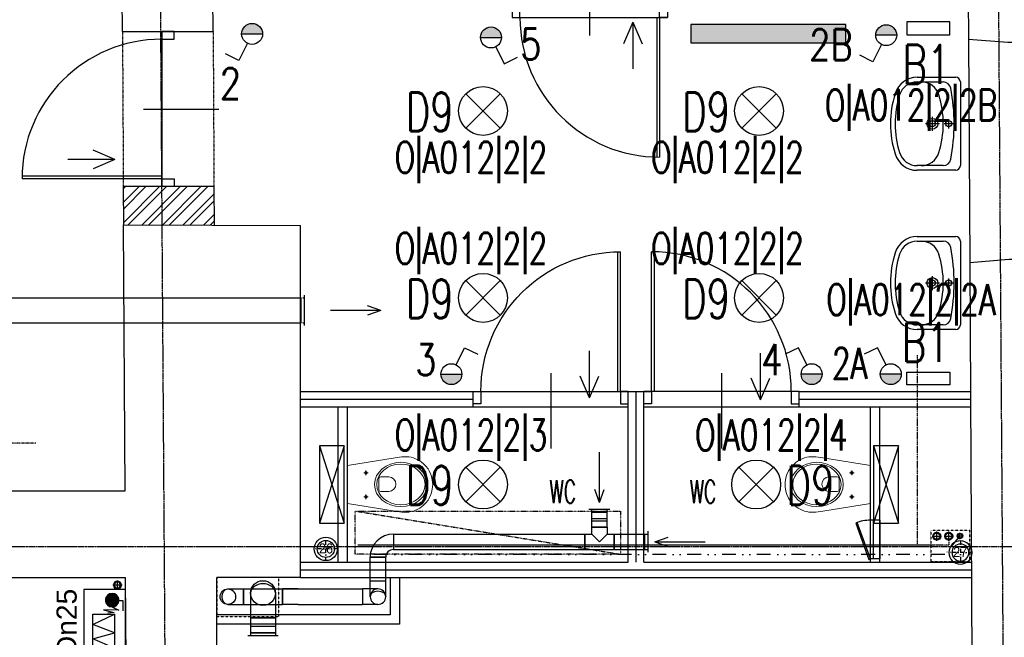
# Model space of a CAD drawing. Header units: inches. Extents: x -281236 to -70395, y 38777 to 102341.
# Tile 56 of 244: x -139263 to -138628, y 43633 to 44031. Entities that reach past the tile are written whole.
import ezdxf
from ezdxf.enums import TextEntityAlignment as Align

# ---------------------------------------------------------------- set-up
doc = ezdxf.new("R2010")
doc.units = ezdxf.units.IN
doc.header["$MEASUREMENT"] = 0
for name, pattern in [('00-inst$0$DASHDOT', [1, 0.5, -0.25, 0, -0.25]), ('CENTER', [2, 1.25, -0.25, 0.25, -0.25]), ('DASHDOT', [1, 0.5, -0.25, 0, -0.25]), ('DASHED', [0.75, 0.5, -0.25]), ('DASHED2', [0.375, 0.25, -0.125]), ('DIVIDE', [31.75, 12.7, -6.35, 0, -6.35, 0, -6.35])]:
    doc.linetypes.add(name, pattern=pattern)
doc.layers.get('0').update_dxf_attribs({"color": 101})
for name, color, linetype in [('Drz---drzwi', 5, 'Continuous'), ('E-90', 6, 'Continuous'), ('E-OPIS-POM', 6, 'Continuous'), ('E35', 6, 'Continuous'), ('Ins-kan', 54, 'Continuous'), ('Ins-went', 141, 'Continuous'), ('Ins-went-opis', 141, 'Continuous'), ('Ins-wod', 152, 'Continuous'), ('Mpoż-rury', 121, 'Continuous'), ('Mppoż-piony-hydranty', 121, 'Continuous'), ('Mw-cr-rury', 160, 'DIVIDE'), ('Mw-wc-rury', 160, 'DASHDOT'), ('Okn---okna', 5, 'Continuous'), ('Opis-spadki', 61, 'Continuous'), ('Os-osie glowne', 8, 'CENTER'), ('piony_K_nr', 240, 'Continuous'), ('Sc-cegla pelna', 32, 'Continuous'), ('Sc-cegla pelna-hatch', 8, 'Continuous'), ('Sc-gazobeton', 45, 'Continuous'), ('Sc-gk', 120, 'Continuous'), ('Sc-gk-hatch', 8, 'Continuous'), ('Sc-nad', 5, 'DASHED2'), ('Sc-nadproza kon', 5, 'DASHED2'), ('stelaż_wc', 64, 'Continuous'), ('Suf-widok', 8, 'Continuous'), ('W-otwor-strop', 126, 'Continuous'), ('Wyp-grzejniki', 56, 'Continuous'), ('Wyp-meble', 155, 'Continuous'), ('Wyp-sanitar', 131, 'Continuous')]:
    doc.layers.add(name, color=color, linetype=linetype)
doc.styles.add('dwg_opis podstawowy', font='romans.shx', dxfattribs={"width": 0.9})
doc.styles.add('ROMANS', font='romans', dxfattribs={"width": 0.85})
doc.styles.add('TYTUL2', font='ARIAL.TTF')
doc.linetypes.add('BATTING', pattern='A,0.0001,-0.1,[134,ltypeshp.shx,S=0.1,R=0,X=-0.1,Y=0],-0.2,[134,ltypeshp.shx,S=0.1,R=180,X=0.1,Y=0],-0.1', length=0.4001)

# ---------------------------------------------------------------- blocks, each defined once
blk = doc.blocks.new('_0630_DRZWI_90')
at = {"ltscale": 7}
for p, q in [((5, 8), (5, 98)), ((6.8, 8), (6.8, 97.98))]:
    blk.add_line(p, q, dxfattribs=at)
at = {"ltscale": 25}
for p, q in [((50, 19.7), (50, -28.9)), ((5, 8), (0, 8)), ((0, 8), (5, 8)), ((0, 0), (0, 8)), ((95, 8), (5, 8)), ((5, 8), (5, 0)), ((95, 8), (95, 0)), ((100, 8), (95, 8)), ((100, 0), (100, 8)), ((5, 0), (0, 0)), ((5, 0), (0, 0)), ((95, 0), (100, 0)), ((95, 0), (100, 0))]:
    blk.add_line(p, q, dxfattribs=at)
at = {"ltscale": 7}
blk.add_arc((5, 8), 90, 0, 90, dxfattribs=at)
blk = doc.blocks.new('umywalka_60x45')
at = {"ltscale": 25}
for p, q in [((-27, 0), (27, 0)), ((-30, -27.72), (-30, -3)), ((0, -4.5), (0, -10.5)), ((30, -3), (30, -27.72)), ((-27, -27.72), (-27, -11.03)), ((3, -7.5), (-3, -7.5)), ((27, -11.03), (27, -27.72)), ((4.5, -18), (-4.5, -18)), ((0, -13.5), (0, -22.5))]:
    blk.add_line(p, q, dxfattribs=at)
for centre, radius in [((0, -7.5), 2), ((0, -18), 3.5), ((0, -18), 2)]:
    blk.add_circle(centre, radius, dxfattribs=at)
for centre, radius, start, end in [((27, -3), 3, 0, 90), ((-27, -3), 3, 90, 180), ((-22, -11.03), 5, 100.52627, 180), ((0, -129.43), 125.43, 79.47373, 100.52627), ((22, -11.03), 5, 0, 79.47373), ((0, -73.4), 62.4, 72.6871, 107.3129), ((-15, -25.28), 12, 107.3129, 180), ((15, -25.28), 12, 0, 72.6871), ((-15, -27.72), 15, 180, 252.6871), ((-15, -27.72), 12, 180, 252.6871), ((15, -27.72), 12, 287.3129, 0), ((15, -27.72), 15, 287.3129, 0), ((0, 20.4), 65.4, 252.6871, 287.3129), ((0, 20.4), 62.4, 252.6871, 287.3129)]:
    blk.add_arc(centre, radius, start, end, dxfattribs=at)
blk = doc.blocks.new('pion')
at = {"layer": 'Mpoż-rury', "color": 8}
for p, q in [((61201.15, 11076.35), (61207.15, 11076.35)), ((61204.15, 11079.35), (61204.15, 11073.35))]:
    blk.add_line(p, q, dxfattribs=at)
blk.add_circle((61204.13, 11076.35), 2.55, dxfattribs=at)
at = {"layer": 'Mpoż-rury'}
blk.add_circle((61204.15, 11076.35), 2, dxfattribs=at)
blk = doc.blocks.new('_gslkflhklgj')
at = {"linetype": '00-inst$0$DASHDOT', "ltscale": 5}
for p, q in [((0, -7.5), (0, 7.5)), ((7.5, 0), (-7.5, 0))]:
    blk.add_line(p, q, dxfattribs=at)
for radius in [7.5, 5.5]:
    blk.add_circle((0, 0), radius)
blk = doc.blocks.new('HP25')
at = {"layer": 'Mppoż-piony-hydranty'}
for p, q in [((-1492.3, 1506.02), (-1492.3, 1533.02)), ((-1492.3, 1533.02), (-1418.3, 1533.02)), ((-1418.3, 1533.02), (-1418.3, 1506.02)), ((-1469.71, 1527.1), (-1476.32, 1513.24)), ((-1427.42, 1527.1), (-1476.32, 1527.1)), ((-1476.32, 1527.1), (-1476.32, 1513.24)), ((-1464.43, 1513.24), (-1469.71, 1527.1)), ((-1460.46, 1527.1), (-1464.43, 1513.24)), ((-1454.51, 1513.24), (-1460.46, 1527.1)), ((-1451.54, 1527.1), (-1454.51, 1513.24)), ((-1445.92, 1513.24), (-1451.54, 1527.1)), ((-1441.63, 1527.1), (-1445.92, 1513.24)), ((-1437, 1513.24), (-1441.63, 1527.1)), ((-1432.04, 1527.1), (-1437, 1513.24)), ((-1427.42, 1513.24), (-1432.04, 1527.1)), ((-1427.42, 1513.24), (-1427.42, 1527.1)), ((-1489.47, 1516.33), (-1483.8, 1510.66)), ((-1489.39, 1516.53), (-1483.6, 1510.74)), ((-1489.29, 1516.72), (-1483.41, 1510.84)), ((-1489.19, 1516.9), (-1483.23, 1510.94)), ((-1489.08, 1517.08), (-1483.05, 1511.04)), ((-1488.97, 1517.24), (-1482.88, 1511.16)), ((-1488.85, 1517.41), (-1482.72, 1511.28)), ((-1488.72, 1517.56), (-1482.57, 1511.41)), ((-1488.59, 1517.71), (-1482.42, 1511.54)), ((-1488.45, 1517.85), (-1482.28, 1511.68)), ((-1488.3, 1517.99), (-1482.14, 1511.83)), ((-1488.14, 1518.12), (-1482.01, 1511.99)), ((-1487.98, 1518.24), (-1481.89, 1512.15)), ((-1487.82, 1518.35), (-1481.78, 1512.31)), ((-1487.64, 1518.46), (-1481.67, 1512.49)), ((-1487.46, 1518.56), (-1481.57, 1512.67)), ((-1487.27, 1518.66), (-1481.47, 1512.86)), ((-1487.08, 1518.74), (-1481.39, 1513.05)), ((-1486.87, 1518.82), (-1481.31, 1513.26)), ((-1486.66, 1518.89), (-1481.24, 1513.47)), ((-1486.43, 1518.95), (-1481.18, 1513.7)), ((-1486.2, 1519), (-1481.13, 1513.93)), ((-1485.95, 1519.04), (-1481.09, 1514.18)), ((-1485.69, 1519.06), (-1481.07, 1514.43)), ((-1485.42, 1519.07), (-1481.06, 1514.71)), ((-1485.13, 1519.06), (-1481.07, 1515)), ((-1484.81, 1519.03), (-1481.1, 1515.32)), ((-1484.47, 1518.96), (-1481.17, 1515.66)), ((-1484.08, 1518.86), (-1481.27, 1516.05)), ((-1483.61, 1518.68), (-1481.45, 1516.52)), ((-1482.97, 1518.31), (-1481.82, 1517.16)), ((-1479.08, 1520.38), (-1477.49, 1513.39)), ((-1478.95, 1510.35), (-1479.08, 1520.38)), ((-1477.49, 1513.39), (-1476.96, 1517.48)), ((-1489.78, 1514.94), (-1485.19, 1510.35)), ((-1489.78, 1514.66), (-1485.46, 1510.35)), ((-1489.77, 1514.37), (-1485.76, 1510.36)), ((-1489.76, 1515.2), (-1484.93, 1510.37)), ((-1489.73, 1514.05), (-1486.08, 1510.39)), ((-1489.72, 1515.45), (-1484.68, 1510.41)), ((-1489.67, 1515.68), (-1484.44, 1510.46)), ((-1489.67, 1513.7), (-1486.43, 1510.46)), ((-1489.62, 1515.91), (-1484.22, 1510.51)), ((-1489.55, 1516.12), (-1484, 1510.58)), ((-1489.55, 1513.3), (-1486.83, 1510.58)), ((-1489.36, 1512.82), (-1487.31, 1510.77)), ((-1488.93, 1512.11), (-1488.02, 1511.2)), ((-1485.29, 1510.48), (-1485.29, 1507.71)), ((-1480.93, 1514.44), (-1478.95, 1510.35)), ((-1476.32, 1513.24), (-1427.42, 1513.24)), ((-1418.3, 1506.02), (-1492.3, 1506.02)), ((-1485.29, 1507.71), (-1478.55, 1507.71))]:
    blk.add_line(p, q, dxfattribs=at)
blk.add_circle((-1485.42, 1514.71), 4.36, dxfattribs=at)
blk = doc.blocks.new('_KOLO_WC_PODWIESZONE')
at = {"lineweight": 0}
for p, q in [((-12.21, 0), (-17.15, -30.7)), ((-12.21, 0), (12.21, 0)), ((12.21, 0), (17.15, -30.7)), ((-8.01, -11.98), (-9.42, -11.98)), ((-8.01, -11.98), (-8.01, -10.54)), ((-8.01, -11.98), (-6.53, -11.98)), ((-8.01, -11.98), (-8.01, -13.41)), ((7.49, -11.98), (6.08, -11.98)), ((7.49, -11.98), (7.49, -10.54)), ((7.49, -11.98), (8.97, -11.98)), ((7.49, -11.98), (7.49, -13.41)), ((-4.44, -21.51), (-4.44, -26.77)), ((-3.5, -20.21), (4, -20.21)), ((4.94, -21.51), (4.94, -26.77)), ((-17.15, -30.7), (-17.82, -35.14)), ((17.15, -30.7), (17.82, -35.14)), ((-17.82, -35.14), (-17.77, -39.69)), ((17.82, -35.14), (17.77, -39.69)), ((-17.77, -39.69), (-17.51, -41.08)), ((-17.51, -41.08), (-17.12, -42.53)), ((-17.12, -42.53), (-16.6, -43.93)), ((-16.6, -43.93), (-15.97, -45.29)), ((16.6, -43.93), (15.97, -45.29)), ((17.12, -42.53), (16.6, -43.93)), ((17.51, -41.08), (17.12, -42.53)), ((17.77, -39.69), (17.51, -41.08)), ((-15.97, -45.29), (-15.22, -46.59)), ((-15.22, -46.59), (-14.37, -47.83)), ((-14.37, -47.83), (-13.41, -48.99)), ((-13.41, -48.99), (-11.77, -50.6)), ((-11.77, -50.6), (-10, -51.94)), ((11.77, -50.6), (10, -51.94)), ((13.41, -48.99), (11.77, -50.6)), ((14.37, -47.83), (13.41, -48.99)), ((15.22, -46.59), (14.37, -47.83)), ((15.97, -45.29), (15.22, -46.59)), ((-10, -51.94), (-8.71, -52.72)), ((-8.71, -52.72), (-6.54, -53.77)), ((-6.54, -53.77), (-5.07, -54.25)), ((-5.07, -54.25), (-3.02, -54.72)), ((-3.02, -54.72), (-1.52, -54.92)), ((-1.52, -54.92), (0, -55)), ((1.52, -54.92), (0, -55)), ((3.02, -54.72), (1.52, -54.92)), ((5.07, -54.25), (3.02, -54.72)), ((6.54, -53.77), (5.07, -54.25)), ((8.71, -52.72), (6.54, -53.77)), ((10, -51.94), (8.71, -52.72))]:
    blk.add_line(p, q, dxfattribs=at)
for centre, radius, start, end in [((-3.24, -21.39), 1.2, 102.23395, 185.88986), ((3.75, -21.39), 1.2, 354.11014, 77.76605), ((0.25, -26.54), 4.7, 182.80221, 357.19779)]:
    blk.add_arc(centre, radius, start, end, dxfattribs=at)
for centre in [(-8.01, -11.98), (7.49, -11.98)]:
    blk.add_ellipse(centre, major_axis=(0.599, 0.599), ratio=1, start_param=5.497787, end_param=11.780972, dxfattribs=at)
for major_axis, ratio in [((0, -17), 0.838235), ((0, -15.54), 0.845174)]:
    blk.add_ellipse((0.05, -34.5), major_axis=major_axis, ratio=ratio, dxfattribs=at)
blk = doc.blocks.new('_vxkdjhgkljhkgjhk')
for q in [(14.01, 6.02), (30.24, 0)]:
    blk.add_line((0, 0), q)
blk = doc.blocks.new('*U191')
at = {"color": 0, "linetype": 'ByBlock', "lineweight": -2}
blk.add_line((-97.5, 20), (97.5, 20), dxfattribs=at)
at = {"color": 4, "linetype": 'Continuous'}
for p, q in [((-80, 0), (-80, 20)), ((80, 0), (80, 20))]:
    blk.add_line(p, q, dxfattribs=at)
at = {"color": 1, "linetype": 'Continuous', "lineweight": -2}
blk.add_line((80, 0), (-80, 0), dxfattribs=at)
blk = doc.blocks.new('pion_woda')
at = {"layer": 'Ins-wod'}
for p, q in [((3, 0), (-3, 0)), ((0, 3), (0, -3))]:
    blk.add_line(p, q, dxfattribs=at)
for centre, radius in [((0, 0.02), 2.55), ((0, 0), 2)]:
    blk.add_circle(centre, radius, dxfattribs=at)
blk = doc.blocks.new('pion_mały')
at = {"layer": 'Ins-wod'}
for p, q in [((0, 2.08), (0, -2.12)), ((2.1, -0.02), (-2.1, -0.02))]:
    blk.add_line(p, q, dxfattribs=at)
for centre, radius in [((0, 0), 1.79), ((0, -0.02), 1.4)]:
    blk.add_circle(centre, radius, dxfattribs=at)
blk = doc.blocks.new('WW_piony')
for name, p in [('pion_mały', (0, 0)), ('pion_woda', (7.18, 0.12)), ('pion_woda', (14.93, 0.15))]:
    blk.add_blockref(name, p)
blk = doc.blocks.new('rewizja')
at = {"layer": 'Wyp-meble'}
for p, q in [((-25, 6), (-25, 0)), ((-25, 6), (0, 6)), ((-25, 4), (-25, 2)), ((0, 2), (-25, 2)), ((0, 6), (0, 0)), ((0, 0), (-25, 0))]:
    blk.add_line(p, q, dxfattribs=at)
blk.add_lwpolyline([(-23.15, -9.49), (0.34, -0.94), (0, 0), (-23.49, -8.55)], close=True, dxfattribs=at)
blk.add_arc((0, 0), 25, 180, 202.29244, dxfattribs=at)
blk = doc.blocks.new('0630_STRZAŁKA')
at = {"ltscale": 0.5}
for points in [[(0, 0), (-3.03, -8.56)], [(0, 0), (0, -32.43)], [(0, 0), (3.03, -8.56)]]:
    blk.add_lwpolyline(points, dxfattribs=at)
blk = doc.blocks.new('*U200')
at = {"color": 0, "linetype": 'ByBlock', "lineweight": -2}
blk.add_circle((0, 0), 50, dxfattribs=at)
at = {"color": 4, "linetype": 'Continuous'}
blk.add_ellipse((0, 0), major_axis=(0, 50), ratio=0.75, start_param=3.141593, end_param=6.283185, dxfattribs=at)
blk = doc.blocks.new('grzejnik_100')
at = {"layer": 'Wyp-grzejniki'}
h = blk.add_hatch(dxfattribs=at)
h.set_pattern_fill('DOTS', color=256, scale=0.5, style=0)
h.set_pattern_definition([(0, (-77492.90915, 37823.9399), (0.396875, 0.79375), [0, -0.79375])])
h.paths.add_polyline_path([(0, -100), (12, -100), (12, 0), (0, 0)])
blk.add_lwpolyline([(12, 0), (0, 0), (0, -100), (12, -100)], close=True, dxfattribs=at)

msp = doc.modelspace()

# ---------------------------------------------------------------- hatches: boundary and pattern name
at = {"layer": 'E35'}
for points in [[(-139106.39, 44021.56, 1), (-139119.89, 44021.56)], [(-138952.46, 44019.31, 1), (-138965.96, 44019.31)], [(-138697.83, 44020.74, 1), (-138711.33, 44020.74)], [(-138991.49, 43802.26, 1), (-138977.99, 43802.26)], [(-138759.38, 43802.26, 1), (-138745.88, 43802.26)], [(-138708.39, 43802.26, 1), (-138694.89, 43802.26)]]:
    msp.add_hatch(color=256, dxfattribs=at).paths.add_polyline_path(points)
at = {"layer": 'Sc-cegla pelna-hatch'}
h = msp.add_hatch(dxfattribs=at)
h.set_pattern_fill('ANSI32', color=256, scale=25, style=0)
h.set_pattern_definition([(45, (0.613, 0), (-6.6291261, 6.6291261), []), (45, (5.032, 0), (-6.6291261, 6.6291261), [])])
h.paths.add_polyline_path([(-139170.68, 43923.16), (-139196.1, 43923.16), (-139195.97, 43898.43), (-139170.51, 43898.37)])
h.paths.add_polyline_path([(-139137.69, 43923.16), (-139170.68, 43923.16), (-139170.51, 43898.37), (-139137.56, 43898.29)])

# ---------------------------------------------------------------- linework, layer by layer
at = {"color": 1, "linetype": 'Continuous', "lineweight": -2}
for p, q in [((-139037.05, 43684.23), (-139027.05, 43684.23)), ((-139093.54, 43663.83), (-139093.54, 43653.83))]:
    msp.add_line(p, q, dxfattribs=at)
at = {"layer": 'E35'}
for p, q in [((-139119.89, 44021.56), (-139106.39, 44021.56)), ((-138965.96, 44019.31), (-138952.46, 44019.31)), ((-138697.83, 44020.74), (-138711.33, 44020.74)), ((-139116.16, 44015.53), (-139121.69, 44004.49)), ((-138956.19, 44013.28), (-138950.66, 44002.24)), ((-138707.6, 44014.7), (-138713.13, 44003.67)), ((-139121.69, 44004.49), (-139130.22, 44008.76)), ((-138950.66, 44002.24), (-138942.13, 44006.51)), ((-138713.13, 44003.67), (-138721.67, 44007.94)), ((-138975.49, 43960.76), (-138953.22, 43983.03)), ((-138975.49, 43983.03), (-138953.22, 43960.76)), ((-138775.38, 43960.76), (-138797.66, 43983.03)), ((-138775.38, 43983.03), (-138797.66, 43960.76)), ((-138975.49, 43862.54), (-138953.22, 43840.27)), ((-138975.49, 43840.27), (-138953.22, 43862.54)), ((-138775.38, 43862.54), (-138797.66, 43840.27)), ((-138775.38, 43840.27), (-138797.66, 43862.54)), ((-138981.72, 43808.3), (-138976.19, 43819.33)), ((-138976.19, 43819.33), (-138967.65, 43815.06)), ((-138761.18, 43819.33), (-138769.71, 43815.06)), ((-138755.65, 43808.3), (-138761.18, 43819.33)), ((-138710.19, 43819.33), (-138718.73, 43815.06)), ((-138704.67, 43808.3), (-138710.19, 43819.33)), ((-138991.49, 43802.26), (-138977.99, 43802.26)), ((-138745.88, 43802.26), (-138759.38, 43802.26)), ((-138694.89, 43802.26), (-138708.39, 43802.26)), ((-138975.49, 43720.02), (-138953.22, 43742.3)), ((-138975.49, 43742.3), (-138953.22, 43720.02)), ((-138799.49, 43720.02), (-138777.22, 43742.3)), ((-138799.49, 43742.3), (-138777.22, 43720.02))]:
    msp.add_line(p, q, dxfattribs=at)
for points in [[(-138663.53, 44021.05), (-138663.53, 44029.32), (-138691.23, 44029.32), (-138691.23, 44021.05)], [(-138663.53, 43803.64), (-138663.53, 43795.36), (-138691.23, 43795.36), (-138691.23, 43803.64)]]:
    msp.add_lwpolyline(points, close=True, dxfattribs=at)
for centre, radius in [((-139113.14, 44021.56), 6.75), ((-138959.21, 44019.31), 6.75), ((-138704.58, 44020.74), 6.75), ((-138964.36, 43971.9), 15.75), ((-138786.52, 43971.9), 15.75), ((-138964.36, 43851.41), 15.75), ((-138786.52, 43851.41), 15.75), ((-138984.74, 43802.26), 6.75), ((-138752.63, 43802.26), 6.75), ((-138701.64, 43802.26), 6.75), ((-138964.36, 43731.16), 15.75), ((-138788.36, 43731.16), 15.75)]:
    msp.add_circle(centre, radius, dxfattribs=at)
at = {"layer": 'Ins-went', "linetype": 'DASHED', "ltscale": 0.5}
for p, q in [((-139671.31, 43851.38, -2), (-139081.54, 43851.38, -2)), ((-139671.31, 43835.38, -2), (-139081.54, 43835.38, -2))]:
    msp.add_line(p, q, dxfattribs=at)
at = {"layer": 'Ins-went'}
for p, q in [((-139081.54, 43835.38, -2), (-139081.54, 43851.38, -2)), ((-139079.54, 43853.13, -2), (-139079.54, 43833.63, -2)), ((-138896.09, 43715.23), (-138882.59, 43715.23)), ((-138894.34, 43713.23), (-138894.34, 43715.23)), ((-138884.34, 43713.23), (-138884.34, 43715.23)), ((-138884.34, 43713.23), (-138894.34, 43713.23)), ((-138894.34, 43713.23), (-138884.34, 43713.23)), ((-138894.34, 43703.73), (-138894.34, 43713.23)), ((-138894.34, 43709.23), (-138884.34, 43709.23)), ((-138884.34, 43703.73), (-138884.34, 43713.23)), ((-138894.34, 43707.73), (-138884.34, 43707.73)), ((-138894.34, 43703.73), (-138884.34, 43703.73)), ((-138894.34, 43699.23), (-138894.34, 43703.73)), ((-138884.34, 43703.73), (-138894.34, 43703.73)), ((-138884.34, 43703.73), (-138884.34, 43699.23)), ((-139022.04, 43699.23), (-139022.04, 43689.23)), ((-139022.04, 43699.23), (-138898.84, 43699.23)), ((-138898.84, 43699.23), (-138898.84, 43689.23)), ((-138898.84, 43689.23), (-138898.84, 43699.23)), ((-138898.84, 43699.23), (-138894.34, 43699.23)), ((-138889.34, 43694.23), (-138894.34, 43699.23)), ((-138884.34, 43699.23), (-138889.34, 43694.23)), ((-138884.34, 43699.23), (-138879.84, 43699.23)), ((-138879.84, 43699.23), (-138879.84, 43689.23)), ((-138879.84, 43689.23), (-138879.84, 43699.23)), ((-138879.84, 43699.23), (-138860.64, 43699.23)), ((-138860.64, 43699.23), (-138858.14, 43699.23)), ((-138860.14, 43689.23), (-138860.14, 43699.23)), ((-138858.14, 43700.98), (-138858.14, 43687.48)), ((-139022.04, 43689.23), (-138898.84, 43689.23)), ((-138898.84, 43689.23), (-138879.84, 43689.23)), ((-138879.84, 43689.23), (-138860.64, 43689.23)), ((-138860.64, 43689.23), (-138858.14, 43689.23)), ((-139037.05, 43668.83), (-139037.05, 43684.23)), ((-139027.05, 43684.23), (-139037.05, 43684.23)), ((-139027.05, 43668.83), (-139027.05, 43684.23)), ((-139128.74, 43663.83, 639.5), (-139118.74, 43663.83, 639.5)), ((-139118.74, 43653.83), (-139118.74, 43663.83)), ((-139118.74, 43663.83), (-139093.54, 43663.83)), ((-139118.74, 43663.83, 639.5), (-139118.74, 43653.83, 639.5)), ((-139115.21, 43663.83), (-139042.05, 43663.83)), ((-139093.54, 43653.83), (-139093.54, 43663.83)), ((-139083.54, 43663.83), (-139093.54, 43663.83)), ((-139083.54, 43663.83), (-139073.54, 43663.83)), ((-139073.54, 43663.83), (-139055.04, 43663.83)), ((-139042.05, 43663.83), (-139042.05, 43653.83)), ((-139032.05, 43663.83), (-139042.05, 43663.83)), ((-139027.05, 43668.83), (-139037.05, 43668.83)), ((-139037.05, 43658.83), (-139037.05, 43668.83)), ((-139027.05, 43658.83), (-139027.05, 43668.83)), ((-139114.12, 43661.16), (-139114.12, 43645.16)), ((-139098.12, 43661.16), (-139098.12, 43645.16)), ((-139128.74, 43653.83, 639.5), (-139118.74, 43653.83, 639.5)), ((-139118.74, 43653.83), (-139093.54, 43653.83)), ((-139083.54, 43653.83), (-139093.54, 43653.83)), ((-139083.54, 43653.83), (-139073.54, 43653.83)), ((-139073.54, 43653.83), (-139042.05, 43653.83)), ((-139032.05, 43653.83), (-139042.05, 43653.83)), ((-139098.12, 43645.16), (-139114.12, 43645.16)), ((-139114.12, 43645.16), (-139098.12, 43645.16)), ((-139114.12, 43645.16), (-139114.12, 43635.66)), ((-139098.12, 43645.16), (-139098.12, 43635.66)), ((-139098.12, 43641.16), (-139114.12, 43641.16)), ((-139098.12, 43639.66), (-139114.12, 43639.66)), ((-139098.12, 43635.66), (-139114.12, 43635.66))]:
    msp.add_line(p, q, dxfattribs=at)
at = {"layer": 'Ins-went', "linetype": 'DASHED', "ltscale": 0.2}
for p, q in [((-139081.54, 43851.38, -2), (-139079.54, 43851.38, -2)), ((-139081.54, 43835.38, -2), (-139079.54, 43835.38, -2))]:
    msp.add_line(p, q, dxfattribs=at)
at = {"layer": 'Ins-went'}
for centre, radius in [((-139128.74, 43658.83, 639.5), 5), ((-139106.12, 43661.16), 8)]:
    msp.add_circle(centre, radius, dxfattribs=at)
for radius in [15, 5]:
    msp.add_arc((-139022.05, 43684.23), radius, 90, 180, dxfattribs=at)
at = {"layer": 'Ins-went', "extrusion": (0, 0, -1)}
msp.add_ellipse((-139128.74, 43658.83, 639.5), major_axis=(0, 5), ratio=0.75, start_param=3.141593, end_param=6.283185, dxfattribs=at)
at = {"layer": 'Ins-went'}
msp.add_ellipse((-139106.12, 43661.16), major_axis=(-8, 0), ratio=0.75, start_param=3.141593, end_param=6.283185, dxfattribs=at)
at = {"layer": 'Mw-cr-rury', "ltscale": 0.03}
msp.add_line((-139252.46, 43757.86), (-141699.44, 43757.86), dxfattribs=at)
at = {"layer": 'Mw-cr-rury', "ltscale": 0.7}
for p, q in [((-138657.1, 43698), (-138666.92, 43685.94)), ((-138666.92, 43685.94), (-139035.91, 43685.94)), ((-138666.92, 43685.94), (-139035.91, 43685.94))]:
    msp.add_line(p, q, dxfattribs=at)
at = {"layer": 'Mw-wc-rury'}
for p, q in [((-138684.57, 43814.47), (-138684.57, 43692.13)), ((-138664.29, 43696.13), (-138664.29, 43692.13)), ((-138672.81, 43692.13), (-139045.08, 43692.13)), ((-138664.29, 43692.13), (-139045.08, 43692.13))]:
    msp.add_line(p, q, dxfattribs=at)
at = {"layer": 'Okn---okna'}
msp.add_line((-138651.62, 44017.97), (-138650.74, 43873.97), dxfattribs=at)
at = {"layer": 'Os-osie glowne'}
for p, q in [((-139147.35, 40431.76), (-139175.75, 44583.07)), ((-138607.34, 40431.76), (-138635.74, 44583.07))]:
    msp.add_line(p, q, dxfattribs=at)
msp.add_lwpolyline([(-143378.77, 43691.16), (-138190.25, 43691.16)], dxfattribs=at)
at = {"layer": 'Sc-cegla pelna'}
for p, q in [((-139196.65, 44023.16), (-139197.77, 44226.16)), ((-139138.24, 44023.16), (-139139.33, 44226.16)), ((-138652.77, 44226.16), (-138651.62, 44017.97)), ((-139196.65, 44023.16), (-139138.24, 44023.16)), ((-139195.97, 43898.43), (-139082.04, 43898.16)), ((-139194.98, 43727.16), (-139195.97, 43898.43)), ((-139082.04, 43671.16), (-139082.04, 43898.16)), ((-138650.74, 43873.97), (-138649.4, 43609.89)), ((-139270.8, 43727.16), (-139194.98, 43727.16)), ((-139270.8, 43671.16), (-139194.66, 43671.16)), ((-139193.64, 43493.16), (-139194.66, 43671.16)), ((-139082.04, 43671.16), (-139135.96, 43671.16)), ((-139135.96, 43598.16), (-139135.96, 43671.16))]:
    msp.add_line(p, q, dxfattribs=at)
for points in [[(-138589.55, 44016.08), (-138626.12, 44016.08), (-138626.12, 44016.08), (-138651.62, 44017.97)], [(-138588.81, 43876.08), (-138625.27, 43876.08), (-138625.27, 43876.08), (-138650.74, 43873.97)]]:
    msp.add_lwpolyline(points, dxfattribs=at)
at = {"layer": 'Sc-gazobeton'}
for p, q in [((-139137.69, 43923.16), (-139196.1, 43923.16)), ((-139196.1, 43923.16), (-139195.97, 43898.43)), ((-139137.69, 43923.16), (-139137.56, 43898.29))]:
    msp.add_line(p, q, dxfattribs=at)
at = {"layer": 'Sc-gk'}
for p, q in [((-139082.04, 43791.16), (-138970.74, 43791.16)), ((-138970.74, 43781.16), (-138970.74, 43791.16)), ((-138870.74, 43791.16), (-138860.74, 43791.16)), ((-138870.74, 43681.16), (-138870.74, 43791.16)), ((-138860.74, 43681.16), (-138860.74, 43791.16)), ((-138760.74, 43791.16), (-138650.32, 43791.16)), ((-138760.74, 43781.16), (-138760.74, 43791.16)), ((-139082.04, 43781.16), (-138970.74, 43781.16)), ((-139057.74, 43681.16), (-139057.74, 43781.16)), ((-139051.74, 43681.16), (-139051.74, 43781.16)), ((-138760.74, 43781.16), (-138650.26, 43781.16)), ((-138714.74, 43681.16), (-138714.74, 43781.16)), ((-138708.74, 43681.16), (-138708.74, 43781.16)), ((-139082.04, 43681.16), (-138870.74, 43681.16)), ((-138860.74, 43681.16), (-138649.76, 43681.16)), ((-138649.74, 43681.16), (-138649.71, 43681.16)), ((-139082.04, 43671.16), (-138649.71, 43671.16)), ((-139024.11, 43671.16, 2), (-139024.11, 43647.07, 2)), ((-139018.11, 43671.16, 2), (-139018.11, 43641.07, 2)), ((-139024.11, 43647.07), (-139135.96, 43647.07)), ((-139018.11, 43641.07), (-139135.96, 43641.07))]:
    msp.add_line(p, q, dxfattribs=at)
at = {"layer": 'Sc-gk-hatch', "linetype": 'BATTING', "ltscale": 0.23}
for p, q in [((-138865.74, 43681.16), (-138865.74, 43791.16)), ((-138760.74, 43786.16), (-138650.32, 43786.16)), ((-139082.04, 43676.16), (-138649.71, 43676.16))]:
    msp.add_line(p, q, dxfattribs=at)
at = {"layer": 'Sc-gk-hatch', "linetype": 'BATTING', "ltscale": 0.22}
msp.add_line((-139082.04, 43786.16), (-138970.74, 43786.16), dxfattribs=at)
at = {"layer": 'Sc-nad'}
for p, q in [((-138970.74, 43781.16), (-138870.74, 43781.16)), ((-138860.74, 43781.16), (-138760.74, 43781.16))]:
    msp.add_line(p, q, dxfattribs=at)
at = {"layer": 'Sc-nadproza kon', "linetype": 'DASHDOT', "ltscale": 0.5}
msp.add_line((-139196.65, 44023.16), (-139196.1, 43923.16), dxfattribs=at)
msp.add_lwpolyline([(-139138.24, 44023.16), (-139137.69, 43923.16)], dxfattribs=at)
at = {"layer": 'stelaż_wc', "ltscale": 5}
for p, q in [((-139069.74, 43756.16), (-139053.74, 43706.16)), ((-139053.74, 43756.16), (-139069.74, 43706.16)), ((-138712.74, 43756.16), (-138696.74, 43706.16)), ((-138696.74, 43756.16), (-138712.74, 43706.16))]:
    msp.add_line(p, q, dxfattribs=at)
for points in [[(-139053.74, 43706.16), (-139053.74, 43756.16), (-139069.74, 43756.16), (-139069.74, 43706.16)], [(-138696.74, 43706.16), (-138696.74, 43756.16), (-138712.74, 43756.16), (-138712.74, 43706.16)]]:
    msp.add_lwpolyline(points, close=True, dxfattribs=at)
at = {"layer": 'Suf-widok', "linetype": 'DIVIDE', "ltscale": 0.02}
msp.add_line((-139046.74, 43714.07), (-138875.74, 43686.16), dxfattribs=at)
msp.add_lwpolyline([(-139046.74, 43714.07), (-138875.74, 43714.07), (-138875.74, 43686.16), (-139046.74, 43686.16)], close=True, dxfattribs=at)
at = {"layer": 'W-otwor-strop', "linetype": 'DASHED2', "ltscale": 0.3}
for points in [[(-138650.74, 43681.53), (-138650.74, 43701.53), (-138675.74, 43701.53), (-138675.74, 43681.53)], [(-139095.96, 43646.16), (-139095.96, 43671.16), (-139135.96, 43671.16), (-139135.96, 43646.16)]]:
    msp.add_lwpolyline(points, close=True, dxfattribs=at)

# ---------------------------------------------------------------- block references
for name, p, rotation in [('rewizja', (-138714.74, 43683.16), 270), ('WW_piony', (-138657.1, 43697.99), 180)]:
    msp.add_blockref(name, p, dxfattribs=dict(rotation=rotation))
at = {"layer": 'Drz---drzwi'}
for p, rotation in [((-138845.55, 44040.14), 180), ((-139163.36, 43923.16), 90)]:
    msp.add_blockref('_0630_DRZWI_90', p, dxfattribs=dict(at, rotation=rotation))
at = {"layer": 'Drz---drzwi', "xscale": -1}
msp.add_blockref('_0630_DRZWI_90', (-138870.74, 43783.16), dxfattribs=at)
at = {"layer": 'Drz---drzwi'}
msp.add_blockref('_0630_DRZWI_90', (-138860.74, 43783.16), dxfattribs=at)
at = {"layer": 'Ins-kan'}
msp.add_blockref('_gslkflhklgj', (-139065.63, 43689.61), dxfattribs=at)
at = {"layer": 'Ins-kan', "xscale": -1, "rotation": 180}
msp.add_blockref('_gslkflhklgj', (-138656.78, 43687.29), dxfattribs=at)
at = {"layer": 'Ins-went', "linetype": 'DASHED', "ltscale": 0.6, "xscale": -1}
for p, rotation in [((-138867.87, 44029.19), 90), ((-138895.73, 43787.01), 270), ((-138785.59, 43785.66), 270)]:
    msp.add_blockref('_vxkdjhgkljhkgjhk', p, dxfattribs=dict(at, rotation=rotation))
at = {"layer": 'Ins-went', "linetype": 'DASHED', "ltscale": 0.6}
for p, rotation in [((-138867.87, 44029.19), 270), ((-139201.61, 43940.53), 180), ((-138895.73, 43787.01), 90), ((-138785.59, 43785.66), 90)]:
    msp.add_blockref('_vxkdjhgkljhkgjhk', p, dxfattribs=dict(at, rotation=rotation))
at = {"layer": 'Ins-went', "linetype": 'DASHED', "ltscale": 0.6, "xscale": -1}
msp.add_blockref('_vxkdjhgkljhkgjhk', (-139201.61, 43940.53), dxfattribs=at)
at = {"layer": 'Ins-went', "yscale": 0.09999999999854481, "zscale": 0.1}
for name, p, xscale, rotation in [('*U200', (-139032.05, 43658.83), -0.09999999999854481, 270), ('*U191', (-139106.12, 43635.66), 0.1000000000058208, 180)]:
    msp.add_blockref(name, p, dxfattribs=dict(at, xscale=xscale, rotation=rotation))
at = {"layer": 'Ins-went-opis'}
for p, rotation in [((-139030.15, 43843.38, -2), 270), ((-138889.34, 43719.47), 180), ((-138853.64, 43694.23), 90)]:
    msp.add_blockref('0630_STRZAŁKA', p, dxfattribs=dict(at, rotation=rotation))
at = {"layer": 'Mpoż-rury', "xscale": -1, "rotation": 270}
msp.add_blockref('pion', (-150276.26, -17537.83), dxfattribs=at)
msp.add_blockref('pion', (-150276.26, -17537.83), dxfattribs=at)
at = {"layer": 'Mppoż-piony-hydranty', "xscale": -1, "rotation": 90.00001335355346}
msp.add_blockref('HP25', (-137688.6, 42171.2), dxfattribs=at)
at = {"layer": 'Wyp-grzejniki', "rotation": 90}
msp.add_blockref('grzejnik_100', (-138830.55, 44015.71), dxfattribs=at)
at = {"layer": 'Wyp-sanitar'}
for name, p, rotation in [('umywalka_60x45', (-138656.82, 43963.65), 270), ('umywalka_60x45', (-138656.82, 43861.01), 270), ('_KOLO_WC_PODWIESZONE', (-139051.74, 43731.16), 90)]:
    msp.add_blockref(name, p, dxfattribs=dict(at, rotation=rotation))
at = {"layer": 'Wyp-sanitar', "xscale": -1, "rotation": 270}
msp.add_blockref('_KOLO_WC_PODWIESZONE', (-138714.74, 43731.16), dxfattribs=at)

# ---------------------------------------------------------------- texts
at = {"layer": 'E-90', "style": 'ROMANS'}
for s, rotation, width, p in [('5', 360, 0.8, (-138933.55, 44015.03)), ('2B', 0, 0.8, (-138740.19, 44014.6)), ('2', 360, 0.8, (-139127.14, 43989.57)), ('O|A012|2|2B', 360, 0.7, (-138688.6, 43974.24)), ('O|A012|2|2', 0, 0.7, (-138972.09, 43940.6)), ('O|A012|2|2', 360, 0.7, (-138806.92, 43940.6)), ('O|A012|2|2', 0, 0.7, (-138972.09, 43881.93)), ('O|A012|2|2', 360, 0.7, (-138806.92, 43881.93)), ('O|A012|2|2A', 360, 0.7, (-138688.6, 43848.92)), ('3', 0, 0.8, (-139001.19, 43811.54)), ('4', 360, 0.8, (-138778.28, 43811.54)), ('2A', 360, 0.7, (-138728.12, 43809.16)), ('O|A012|2|3', 0, 0.7, (-138972.09, 43761.68)), ('O|A012|2|4', 0, 0.7, (-138778.55, 43761.68))]:
    msp.add_text(s, height=20, rotation=rotation, dxfattribs=dict(at, width=width)).set_placement(p, align=Align.MIDDLE)
at = {"layer": 'E-OPIS-POM', "style": 'dwg_opis podstawowy', "width": 0.6}
for p in [(-138909.89, 43726.54), (-138819.56, 43726.54)]:
    msp.add_text('WC ', height=15, dxfattribs=at).set_placement(p, align=Align.MIDDLE_CENTER)
at = {"layer": 'E35', "style": 'ROMANS', "width": 0.7}
for s, p in [('B1', (-138678.66, 44001.92)), ('D9', (-138998.72, 43971.33)), ('D9', (-138820.58, 43971.33)), ('D9', (-138998.72, 43850.84)), ('D9', (-138820.58, 43850.84)), ('B1', (-138679.22, 43822.77)), ('D9', (-138998.72, 43730.59)), ('D9', (-138753.34, 43730.59))]:
    msp.add_text(s, height=25, dxfattribs=at).set_placement(p, align=Align.MIDDLE)
at = {"layer": 'Opis-spadki', "style": 'TYTUL2'}
msp.add_text('HP Dn25', height=13, rotation=90, dxfattribs=at).set_placement((-139232.65, 43627.11), align=Align.MIDDLE)
at = {"layer": 'piony_K_nr', "style": 'TYTUL2', "width": 0.9}
for s, p in [('26', (-139070.08, 43686.7, -76.7)), ('27', (-138661.45, 43684.38, -76.7))]:
    msp.add_text(s, height=6.5, dxfattribs=at).set_placement(p)

doc.saveas('drawing.dxf')
